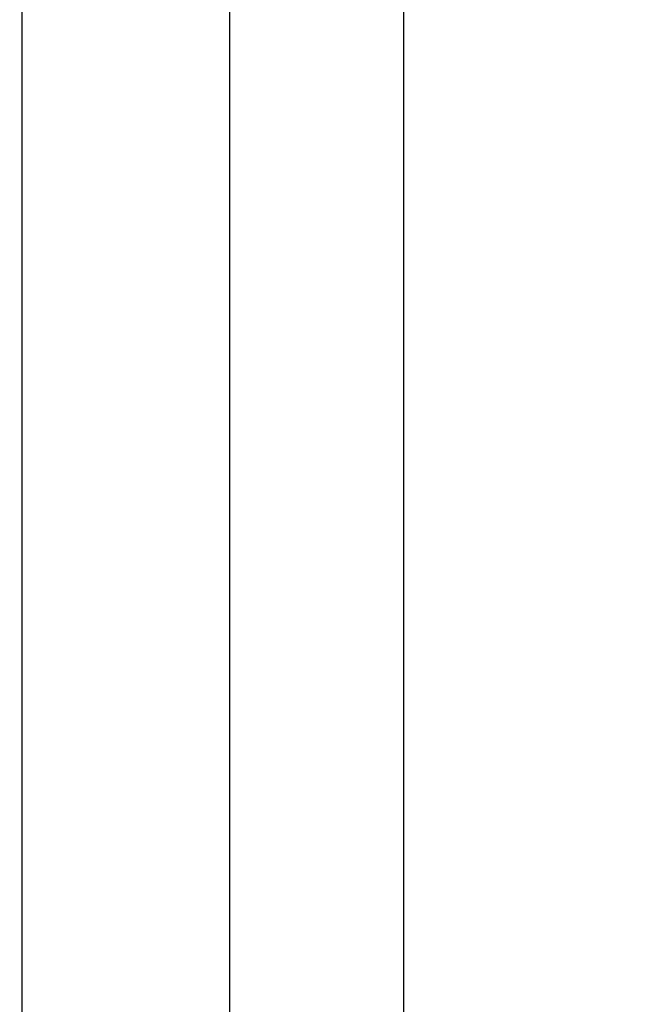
# Model space of a CAD drawing. Header units: inches. Extents: x 0 to 160, y -11 to 104.
# Tile 101 of 121: x 113.886 to 114.079, y 87.236 to 87.545. Entities that reach past the tile are written whole.
import ezdxf

# ---------------------------------------------------------------- set-up
doc = ezdxf.new("R2010")
doc.units = ezdxf.units.IN
doc.header["$LTSCALE"] = 9.614827
doc.header["$MEASUREMENT"] = 0
doc.layers.add('Dimensions(ANSI)', color=7, linetype='Continuous', lineweight=25)
doc.layers.add('Visible Tangent Edges(ANSI)', color=7, linetype='Continuous', lineweight=25)
doc.styles.add('Dimension-ANSI', font='arialbd.ttf')
doc.dimstyles.new('INCH-ANSI', dxfattribs={"dimscale": 9.614827, "dimtxt": 0.12, "dimasz": 0.098425, "dimexe": 0.04, "dimexo": 0.04, "dimgap": 0.031496, "dimtad": 0, "dimtih": 1, "dimtoh": 1, "dimdec": 3, "dimzin": 0, "dimdsep": 46, "dimtxsty": 'Dimension-ANSI', "dimcen": 0.09, "dimdle": 0.312, "dimclrd": 179, "dimclre": 179, "dimclrt": 7, "dimadec": 1, "dimazin": 0, "dimtfac": 1, "dimtdec": 3, "dimtofl": 0, "dimtmove": 0, "dimatfit": 3, "dimfxl": 1, "dimtolj": 1, "dimtzin": 4, "dimlwd": 25, "dimlwe": 25, "dimarcsym": 0})

# ---------------------------------------------------------------- blocks, each defined once
blk = doc.blocks.new('*D20')
at = {"layer": 'Defpoints', "color": 0, "linetype": 'Continuous', "transparency": 16777216}
for p in [(113.69783, 89.07304), (114.8965, 89.07304), (112.74344, 22.01286)]:
    blk.add_point(p, dxfattribs=at)
at = {"layer": 'Dimensions(ANSI)', "color": 179, "linetype": 'Continuous', "lineweight": 25, "true_color": 0x262658, "transparency": 16777216}
blk.add_line((114.08242, 89.07304), (114.8965, 89.07304), dxfattribs=at)
at = {"layer": 'Dimensions(ANSI)', "color": 7, "linetype": 'Continuous', "lineweight": 25, "transparency": 16777216, "insert": (117.62494, 89.07304), "char_height": 1.153779, "attachment_point": 5, "style": 'Dimension-ANSI'}
blk.add_mtext('\\A1;46.375', dxfattribs=at)

msp = doc.modelspace()

# ---------------------------------------------------------------- linework, layer by layer
at = {"layer": 'Visible Tangent Edges(ANSI)'}
for p, q in [((113.88645, 86.55547), (113.88645, 87.9755)), ((113.95133, 87.9755), (113.95133, 86.55547)), ((114.00589, 86.55547), (114.00589, 87.9755))]:
    msp.add_line(p, q, dxfattribs=at)

# ---------------------------------------------------------------- dimensions: what is measured, and where the dimension line sits
at = {"layer": 'Dimensions(ANSI)', "color": 179, "linetype": 'Continuous', "lineweight": 25, "true_color": 0x262658}
dim = msp.add_ordinate_dim(feature_location=(113.69783, 89.07304), offset=(1.19867, 0), dtype=0, origin=(112.74344, 22.01286), dimstyle='INCH-ANSI', override={"dimgap": 0.031496, "dimtad": 0, "dimdec": 3, "dimlfac": 0.691543, "dimtol": 0, "dimlim": 0, "dimtp": 0, "dimtm": 0, "dimtdec": 3}, dxfattribs=at)
dim.commit()
dim.dimension.update_dxf_attribs({"geometry": '*D20', "text_midpoint": (117.62494, 89.07304)})

doc.saveas('drawing.dxf')
